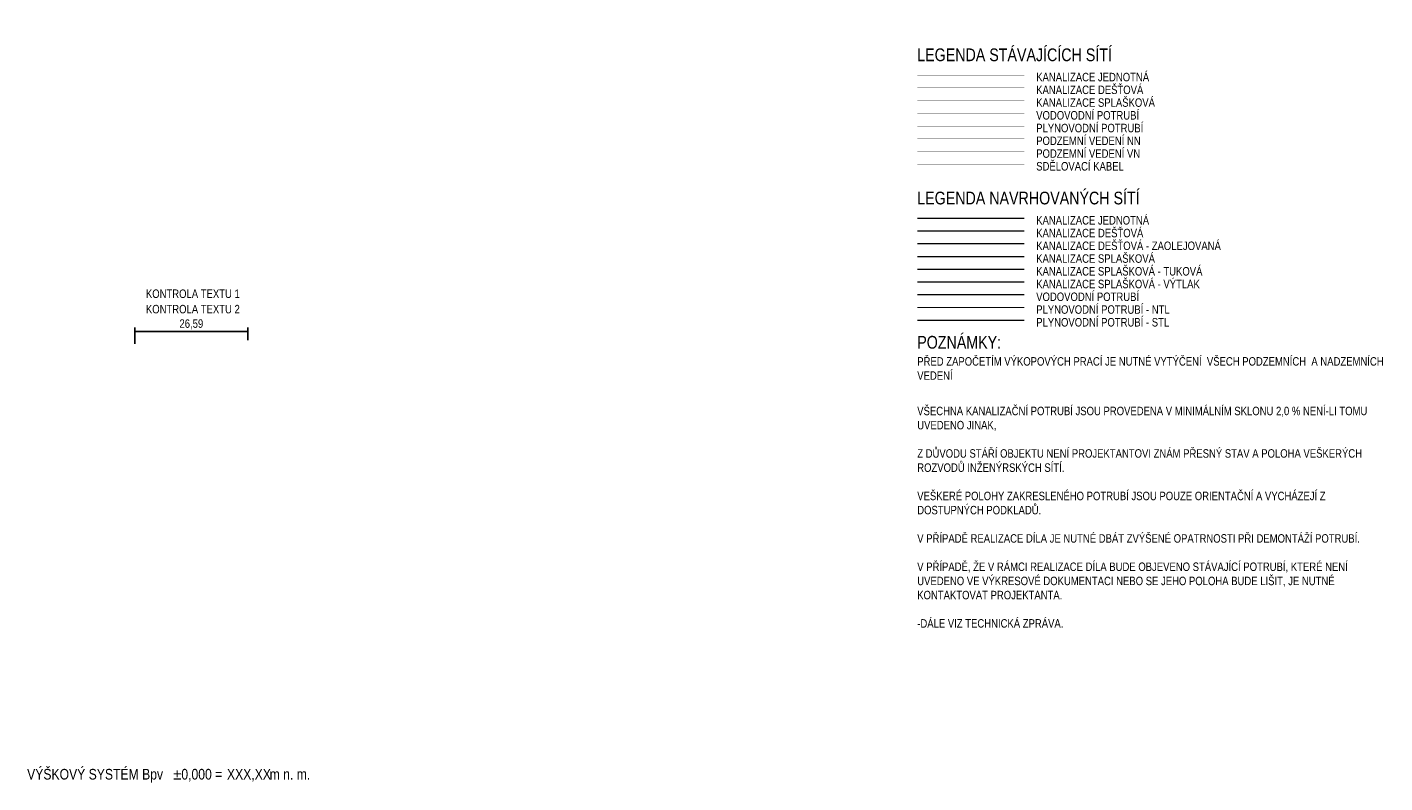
# Paper-space layout 'TP' of a CAD drawing. Header units: metres. Extents: x 629 to 1245, y -264 to 475.
# Tile 4 of 7: x 629 to 948, y 111 to 289. Entities that reach past the tile are written whole.
import ezdxf
from ezdxf.enums import TextEntityAlignment as Align

# ---------------------------------------------------------------- set-up
doc = ezdxf.new("R2010")
doc.units = ezdxf.units.M
doc.header["$MEASUREMENT"] = 0
for name, color, linetype, lineweight in [('TP_01_Poznámky', 7, 'Continuous', 5), ('TP_01_Stavající-NN-Stávající', 251, 'SILVNNO', 5), ('TP_01_Stavající-VN-Stávající', 251, 'SILVVNO', 5), ('TP_01_Stavající-ZK-Stavající', 251, 'SDELSPOJO', 5), ('TP_01_Text', 7, 'Continuous', 5)]:
    doc.layers.add(name, color=color, linetype=linetype, lineweight=lineweight)
for name, color, linetype in [('TP_03_KS-Potrubí nové', 20, 'KANVSVO'), ('TP_03_KS-Potrubí stavající', 251, 'KANVSVO'), ('TP_04_KD-Potrubí nové', 106, 'KANVDVO'), ('TP_04_KD-Potrubí stavající', 251, 'KANVDVO'), ('TP_05_KO-Potrubí nové', 190, 'KANVOSO'), ('TP_06_KT-Potrubí nové', 14, 'KANVKPO'), ('TP_06_KT-Potrubí výtlak', 14, 'KANVKPO'), ('TP_07_KJ-Potrubí nové', 38, 'KANVDSVO'), ('TP_07_KJ-Potrubí stavající', 251, 'KANVDSVO'), ('TP_08_PIVO-Potrubí nové', 170, 'VODVPITO'), ('TP_08_PIVO-Potrubí stavající', 251, 'VODVPITO'), ('TP_11_PLYN-NTL-Potrubí nové', 3, 'PLVNTO'), ('TP_11_PLYN-NTL-Potrubí stávající', 251, 'PLVBRTO')]:
    doc.layers.add(name, color=color, linetype=linetype)
doc.styles.add('arial', font='arial.ttf', dxfattribs={"width": 0.8, "height": 1})
doc.styles.add('ARIALNARROW', font='ARIALN.TTF')
doc.styles.add('TPkoty', font='arial.ttf', dxfattribs={"width": 0.8, "height": 2})
doc.styles.add('TPpoznámky', font='arial.ttf', dxfattribs={"width": 0.8, "height": 2})
doc.styles.add('TPtext', font='arial.ttf', dxfattribs={"width": 0.8, "height": 2})
doc.linetypes.add('KANVDSVO', pattern='A,7,-6.5,[7,civil.shx,S=1,R=0,X=0,Y=0],-6.5', length=20)
doc.linetypes.add('KANVDVO', pattern='A,7,-6.5,[8,civil.shx,S=1,R=0,X=0,Y=0],-6.5', length=20)
doc.linetypes.add('KANVKPO', pattern='A,7,-6.5,[12,civil.shx,S=1,R=0,X=0,Y=0],-6.5', length=20)
doc.linetypes.add('KANVOSO', pattern='A,7,-6.5,[11,civil.shx,S=1,R=0,X=0,Y=0],-6.5', length=20)
doc.linetypes.add('KANVSVO', pattern='A,7,-6.5,[9,civil.shx,S=1,R=0,X=0,Y=0],-6.5', length=20)
doc.linetypes.add('PLVBRTO', pattern='A,7,-6.5,[13,civil.shx,S=1,R=0,X=0,Y=0],-6.5', length=20)
doc.linetypes.add('PLVNTO', pattern='A,7,-6.5,[14,civil.shx,S=1,R=0,X=0,Y=0],-6.5', length=20)
doc.linetypes.add('SDELSPOJO', pattern='A,7,-6,[31,civil.shx,S=1,R=0,X=0,Y=0],-6', length=19)
doc.linetypes.add('SILVNNO', pattern='A,7,-6.5,[28,civil.shx,S=1,R=0,X=0,Y=0],-6.5', length=20)
doc.linetypes.add('SILVVNO', pattern='A,7,-6.5,[29,civil.shx,S=1,R=0,X=0,Y=0],-6.5', length=20)
doc.linetypes.add('VODVPITO', pattern='A,7,-6.5,[2,civil.shx,S=1,R=0,X=0,Y=0],-6.5', length=20)
doc.dimstyles.new('TPM', dxfattribs={"dimscale": 0, "dimtxt": 2, "dimasz": 2, "dimexe": 1, "dimexo": 1, "dimgap": 0.5, "dimtad": 1, "dimzin": 1, "dimtxsty": 'TPkoty', "dimblk": 'OBLIQUE', "dimcen": 2.5, "dimclrd": 256, "dimclre": 256, "dimclrt": 256, "dimazin": 0, "dimtfac": 1, "dimtmove": 1, "dimatfit": 3, "dimfxl": 5, "dimtfillclr": 256, "dimarcsym": 0})

# ---------------------------------------------------------------- blocks, each defined once
blk = doc.blocks.new('_Oblique')
at = {"color": 0, "linetype": 'ByBlock', "lineweight": -2}
blk.add_line((-0.02, -0.02), (0.02, 0.02), dxfattribs=at)
blk = doc.blocks.new('*D3')
at = {"layer": 'Defpoints', "color": 0, "transparency": 16777216}
for p in [(680.83, 216.98), (654.24, 213.13), (680.83, 213.97)]:
    blk.add_point(p, dxfattribs=at)
at = {"layer": 'TP_01_Poznámky', "lineweight": -2, "transparency": 16777216}
for p, q in [((654.24, 214.13), (654.24, 217.98)), ((680.83, 214.97), (680.83, 217.98)), ((654.24, 216.98), (680.83, 216.98))]:
    blk.add_line(p, q, dxfattribs=at)
at = {"layer": 'TP_01_Poznámky', "lineweight": -2, "transparency": 16777216, "xscale": 2, "yscale": 2, "zscale": 2, "rotation": 180}
blk.add_blockref('_Oblique', (654.24, 216.98), dxfattribs=at)
at = {"layer": 'TP_01_Poznámky', "lineweight": -2, "transparency": 16777216, "xscale": 2, "yscale": 2, "zscale": 2}
blk.add_blockref('_Oblique', (680.83, 216.98), dxfattribs=at)
at = {"layer": 'TP_01_Poznámky', "transparency": 16777216, "insert": (667.53, 218.68), "char_height": 2, "attachment_point": 5, "style": 'TPkoty'}
blk.add_mtext('26,59', dxfattribs=at)

psp = doc.layouts.new('TP')

# ---------------------------------------------------------------- linework, layer by layer
at = {"layer": 'TP_01_Stavající-NN-Stávající', "const_width": 0.07}
psp.add_lwpolyline([(838.381, 262.365), (863.611, 262.365)], dxfattribs=at)
at = {"layer": 'TP_01_Stavající-VN-Stávající', "const_width": 0.07}
psp.add_lwpolyline([(838.381, 259.365), (863.611, 259.365)], dxfattribs=at)
at = {"layer": 'TP_01_Stavající-ZK-Stavající', "const_width": 0.07}
psp.add_lwpolyline([(838.381, 256.365), (863.611, 256.365)], dxfattribs=at)
at = {"layer": 'TP_03_KS-Potrubí nové', "const_width": 0.3}
psp.add_lwpolyline([(838.381, 234.646), (863.611, 234.646)], dxfattribs=at)
at = {"layer": 'TP_03_KS-Potrubí stavající', "const_width": 0.07}
psp.add_lwpolyline([(838.381, 271.365), (863.611, 271.365)], dxfattribs=at)
at = {"layer": 'TP_04_KD-Potrubí nové', "const_width": 0.3}
psp.add_lwpolyline([(838.381, 240.646), (863.611, 240.646)], dxfattribs=at)
at = {"layer": 'TP_04_KD-Potrubí stavající', "const_width": 0.07}
psp.add_lwpolyline([(838.381, 274.365), (863.611, 274.365)], dxfattribs=at)
at = {"layer": 'TP_05_KO-Potrubí nové', "const_width": 0.3}
psp.add_lwpolyline([(838.381, 237.646), (863.611, 237.646)], dxfattribs=at)
at = {"layer": 'TP_06_KT-Potrubí nové', "const_width": 0.3}
psp.add_lwpolyline([(838.381, 231.646), (863.611, 231.646)], dxfattribs=at)
at = {"layer": 'TP_06_KT-Potrubí výtlak', "const_width": 0.3}
psp.add_lwpolyline([(838.381, 228.646), (863.611, 228.646)], dxfattribs=at)
at = {"layer": 'TP_07_KJ-Potrubí nové', "const_width": 0.3}
psp.add_lwpolyline([(838.381, 243.646), (863.611, 243.646)], dxfattribs=at)
at = {"layer": 'TP_07_KJ-Potrubí stavající', "const_width": 0.07}
psp.add_lwpolyline([(838.381, 277.365), (863.611, 277.365)], dxfattribs=at)
at = {"layer": 'TP_08_PIVO-Potrubí nové', "const_width": 0.3}
psp.add_lwpolyline([(838.381, 225.646), (863.611, 225.646)], dxfattribs=at)
at = {"layer": 'TP_08_PIVO-Potrubí stavající', "const_width": 0.07}
psp.add_lwpolyline([(838.381, 268.365), (863.611, 268.365)], dxfattribs=at)
at = {"layer": 'TP_11_PLYN-NTL-Potrubí nové', "const_width": 0.3}
for points in [[(838.381, 222.646), (863.611, 222.646)], [(838.381, 219.646), (863.611, 219.646)]]:
    psp.add_lwpolyline(points, dxfattribs=at)
at = {"layer": 'TP_11_PLYN-NTL-Potrubí stávající', "const_width": 0.07}
psp.add_lwpolyline([(838.381, 265.365), (863.611, 265.365)], dxfattribs=at)

# ---------------------------------------------------------------- texts
at = {"layer": 'TP_01_Poznámky', "insert": (656.832, 223.266), "char_height": 2, "attachment_point": 1, "style": 'TPpoznámky'}
psp.add_mtext_dynamic_manual_height_columns('KONTROLA TEXTU 2', width=32.73545, gutter_width=10, heights=[0], dxfattribs=at)
at = {"layer": 'TP_01_Poznámky', "ltscale": 1000, "insert": (838.381, 215.963), "char_height": 2.5, "width": 110.23819, "attachment_point": 1, "style": 'arial'}
psp.add_mtext('{\\H1.2x;POZNÁMKY:\\P\\A1;\\fArial|b0|i0|c238|p38;\\H0.66667x;\\C7;PŘED ZAPOČETÍM VÝKOPOVÝCH PRACÍ JE NUTNÉ VYTÝČENÍ  VŠECH PODZEMNÍCH  A NADZEMNÍCH VEDENÍ\\P\\A0;\\fArial|b0|i0|c238|p34;\\H1.5x;\\C256;\\P\\H0.66667x;VŠECHNA KANALIZAČNÍ POTRUBÍ JSOU PROVEDENA V MINIMÁLNÍM SKLONU 2,0 % NENÍ-LI TOMU UVEDENO JINAK,\\P\\PZ DŮVODU STÁŘÍ OBJEKTU NENÍ PROJEKTANTOVI ZNÁM PŘESNÝ STAV A POLOHA VEŠKERÝCH ROZVODŮ INŽENÝRSKÝCH SÍTÍ. \\P\\PVEŠKERÉ POLOHY ZAKRESLENÉHO POTRUBÍ JSOU POUZE ORIENTAČNÍ A VYCHÁZEJÍ Z DOSTUPNÝCH PODKLADŮ. \\P\\PV PŘÍPADĚ REALIZACE DÍLA JE NUTNÉ DBÁT ZVÝŠENÉ OPATRNOSTI PŘI DEMONTÁŽÍ POTRUBÍ.\\P\\PV PŘÍPADĚ, ŽE V RÁMCI REALIZACE DÍLA BUDE OBJEVENO STÁVAJÍCÍ POTRUBÍ, KTERÉ NENÍ UVEDENO VE VÝKRESOVÉ DOKUMENTACI NEBO SE JEHO POLOHA BUDE LIŠIT, JE NUTNÉ KONTAKTOVAT PROJEKTANTA.\\P\\H1.00001x;\\P-DÁLE VIZ TECHNICKÁ ZPRÁVA.}', dxfattribs=at)
at = {"layer": 'TP_01_Text', "style": 'ARIALNARROW'}
psp.add_text('VÝŠKOVÝ SYSTÉM Bpv   ±0,000 =              m n. m.', height=2.5, dxfattribs=at).set_placement((628.881, 112.779), align=Align.MIDDLE_LEFT)
at = {"layer": 'TP_01_Text', "char_height": 3, "attachment_point": 7, "style": 'arial'}
for s, insert in [('\\A1;{\\fArial|b0|i0|c238|p38;LEGENDA STÁVAJÍCÍCH SÍTÍ}', (838.381, 280.592)), ('\\A1;{\\fArial|b0|i0|c238|p38;LEGENDA NAVRHOVANÝCH SÍTÍ}', (838.381, 246.872))]:
    psp.add_mtext(s, dxfattribs=dict(at, insert=insert))
at = {"layer": 'TP_01_Text', "char_height": 2, "attachment_point": 7, "style": 'arial'}
for s, insert, width in [('\\A1;{\\fArial|b0|i0|c238|p38;KANALIZACE JEDNOTNÁ}', (866.381, 275.865), 34.69793), ('\\A1;{\\fArial|b0|i0|c238|p38;KANALIZACE DEŠŤOVÁ}', (866.381, 272.865), 31.83169), ('\\A1;{\\fArial|b0|i0|c238|p38;KANALIZACE SPLAŠKOVÁ}', (866.381, 269.865), 36.63458), ('\\A1;{\\fArial|b0|i0|c238|p38;VODOVODNÍ POTRUBÍ}', (866.381, 266.865), 31.1345), ('\\A1;{\\fArial|b0|i0|c238|p38;PLYNOVODNÍ POTRUBÍ}', (866.381, 263.865), 32.29707), ('\\A1;{\\fArial|b0|i0|c238|p38;PODZEMNÍ VEDENÍ NN}', (866.381, 260.865), 31.52202), ('\\A1;{\\fArial|b0|i0|c238|p38;PODZEMNÍ VEDENÍ VN}', (866.381, 257.865), 31.52202), ('\\A1;{\\fArial|b0|i0|c238|p38;SDĚLOVACÍ KABEL}', (866.381, 254.865), 31.52202), ('\\A1;{\\fArial|b0|i0|c238|p38;KANALIZACE JEDNOTNÁ}', (866.381, 242.146), 34.69793), ('\\A1;\\pt26;{\\fArial|b0|i0|c238|p38;KANALIZACE DEŠŤOVÁ - ZAOLEJOVANÁ}', (866.381, 236.146), 45.32492), ('\\A1;{\\fArial|b0|i0|c238|p38;KANALIZACE DEŠŤOVÁ}', (866.381, 239.146), 31.83169), ('\\A1;{\\fArial|b0|i0|c238|p38;KANALIZACE SPLAŠKOVÁ}', (866.381, 233.146), 31.83169), ('\\A1;{\\fArial|b0|i0|c238|p38;KANALIZACE SPLAŠKOVÁ - TUKOVÁ}', (866.381, 230.146), 48.39833), ('\\A1;{\\fArial|b0|i0|c238|p38;KANALIZACE SPLAŠKOVÁ - VÝTLAK}', (866.381, 227.146), 48.39833), ('\\A1;{\\fArial|b0|i0|c238|p38;PLYNOVODNÍ POTRUBÍ - NTL}', (866.381, 221.146), 32.29707), ('\\A1;{\\fArial|b0|i0|c238|p38;VODOVODNÍ POTRUBÍ}', (866.381, 224.146), 31.1345), ('\\A1;{\\fArial|b0|i0|c238|p38;PLYNOVODNÍ POTRUBÍ - STL}', (866.381, 218.146), 32.29707)]:
    psp.add_mtext(s, dxfattribs=dict(at, insert=insert, width=width))
at = {"layer": 'TP_01_Text', "insert": (656.832, 226.895), "char_height": 2, "attachment_point": 1, "style": 'TPtext'}
psp.add_mtext_dynamic_manual_height_columns('KONTROLA TEXTU 1', width=56.51752, gutter_width=10, heights=[0], dxfattribs=at)
at = {"layer": 'TP_01_Text', "style": 'ARIALNARROW'}
psp.add_attdef('XXX,XX', text='', height=2.5, dxfattribs=at).set_placement((675.914, 112.779), align=Align.MIDDLE_LEFT)

# ---------------------------------------------------------------- dimensions: what is measured, and where the dimension line sits
at = {"layer": 'TP_01_Poznámky'}
dim = psp.add_linear_dim(base=(680.828, 216.978), p1=(654.237, 213.135), p2=(680.828, 213.966), dimstyle='TPM', dxfattribs=at)
dim.commit()
dim.dimension.update_dxf_attribs({"geometry": '*D3', "text_midpoint": (667.533, 218.68)})

doc.saveas('drawing.dxf')
